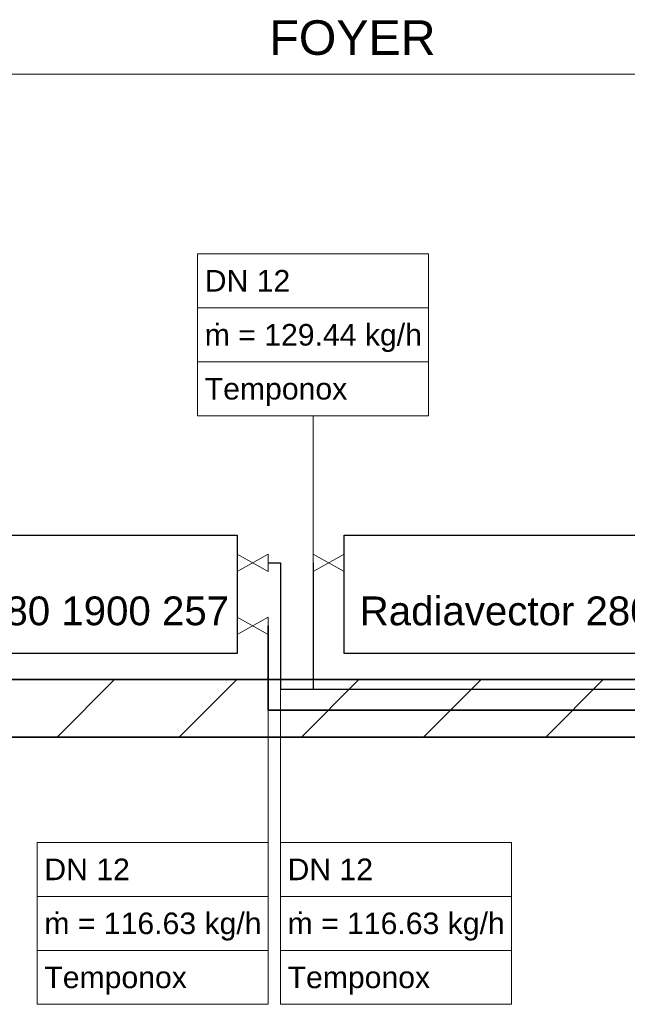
# Model space of a CAD drawing. Extents: x 635 to 1785, y -95 to 499.
# Tile 67 of 110: x 1050 to 1092, y 63 to 131. Entities that reach past the tile are written whole.
import ezdxf
from ezdxf.lldxf.tags import DXFTag

# ---------------------------------------------------------------- set-up
doc = ezdxf.new("R2010")
doc.units = 0
doc.layers.get('0').update_dxf_attribs({"lineweight": 35})
for name, color, linetype, lineweight, true_color in [('A_Wand_allgemein', 7, 'Continuous', 35, 0x585858), ('H_Ruecklauf', 5, 'Continuous', 35, 0x0000ff), ('H_Ruecklauf_Beschriftung', 5, 'Continuous', 18, 0x0000ff), ('H_Vorlauf', 1, 'Continuous', 25, 0xff0000), ('H_Vorlauf_Beschriftung', 1, 'Continuous', 18, 0xff0000), ('Heizkörper', 9, 'Continuous', 25, 0x808080), ('L_Klimageraet', 7, 'Continuous', 35, 0xababab)]:
    doc.layers.add(name, color=color, linetype=linetype, lineweight=lineweight, true_color=true_color)
doc.layers.add('Raumnummerierung', color=7, linetype='Continuous', lineweight=18)
doc.layers.add('Symbole', color=7, linetype='Continuous', lineweight=13)
doc.styles.get("Standard").update_dxf_attribs({"font": 'arial.ttf'})
tags = doc.linetypes.add('fein_strichliert', pattern=[4, 1, -2, 1]).pattern_tags.tags
tags[8:9] = [DXFTag(74, 4), DXFTag(75, 0), DXFTag(340, '0'), DXFTag(46, 0.0), DXFTag(50, 0.0), DXFTag(44, 0.0), DXFTag(45, 0.0)]
tags[6:7] = [DXFTag(74, 4), DXFTag(75, 0), DXFTag(340, '0'), DXFTag(46, 0.0), DXFTag(50, 0.0), DXFTag(44, 0.0), DXFTag(45, 0.0)]
tags[4:5] = [DXFTag(74, 4), DXFTag(75, 0), DXFTag(340, '0'), DXFTag(46, 0.0), DXFTag(50, 0.0), DXFTag(44, 0.0), DXFTag(45, 0.0)]

# ---------------------------------------------------------------- blocks, each defined once
blk = doc.blocks.new('Wand-A06HSUH6NL', base_point=(713.1815185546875, 81.41502380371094))
at = {"color": 0, "linetype": 'ByBlock', "lineweight": -2, "ltscale": 0.3499999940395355}
for p, q in [((713.1815214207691, 85.41502320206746), (1199.924018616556, 85.41502320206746)), ((713.1815214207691, 81.41502320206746), (1199.924018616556, 81.41502320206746))]:
    blk.add_line(p, q, dxfattribs=at)
at = {"color": 0, "lineweight": -2}
for p, q in [((1052.150447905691, 81.41502320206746), (1056.150447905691, 85.41502320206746)), ((1060.635729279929, 81.41502320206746), (1064.635729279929, 85.41502320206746)), ((1069.121010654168, 81.41502320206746), (1073.121010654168, 85.41502320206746)), ((1077.606292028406, 81.41502320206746), (1081.606292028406, 85.41502320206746)), ((1086.091573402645, 81.41502320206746), (1090.091573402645, 85.41502320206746))]:
    blk.add_line(p, q, dxfattribs=at)
blk = doc.blocks.new('Polygon-A06HSUIINL', base_point=(1072.100708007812, 87.21371459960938))
at = {"color": 0, "linetype": 'ByBlock', "lineweight": -2, "ltscale": 0.25}
for p, q in [((1072.100756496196, 95.44302338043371), (1106.497062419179, 95.44302338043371)), ((1072.100756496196, 87.21371408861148), (1072.100756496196, 95.44302338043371)), ((1106.497062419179, 95.44302338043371), (1106.497062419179, 87.21371408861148)), ((1106.497062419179, 87.21371408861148), (1072.100756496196, 87.21371408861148))]:
    blk.add_line(p, q, dxfattribs=at)
blk = doc.blocks.new('AutoCAD-Punkt-A06HSUIKNL', base_point=(1069.93359375, 93.522705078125))
at = {"color": 0, "lineweight": -2}
blk.add_line((1069.933534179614, 93.52270508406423), (1069.933534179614, 93.52270508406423), dxfattribs=at)
blk = doc.blocks.new('AutoCAD-Punkt-A06HSUIMNL', base_point=(1069.93359375, 93.522705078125))
at = {"color": 0, "lineweight": -2}
blk.add_line((1069.933534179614, 93.52270508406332), (1069.933534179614, 93.52270508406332), dxfattribs=at)
blk = doc.blocks.new('AutoCAD-Punkt-A06HSUIONL', base_point=(1072.100708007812, 93.522705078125))
at = {"color": 0, "lineweight": -2}
blk.add_line((1072.100756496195, 93.52270508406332), (1072.100756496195, 93.52270508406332), dxfattribs=at)
blk = doc.blocks.new('AutoCAD-Punkt-A06HSW2YNL', base_point=(1066.817993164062, 89.134033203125))
at = {"color": 0, "lineweight": -2}
blk.add_line((1066.817966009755, 89.13403238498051), (1066.817966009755, 89.13403238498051), dxfattribs=at)
blk = doc.blocks.new('AutoCAD-Punkt-A06HSW30NL', base_point=(1066.817993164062, 89.134033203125))
at = {"color": 0, "lineweight": -2}
blk.add_line((1066.817966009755, 89.13403238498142), (1066.817966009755, 89.13403238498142), dxfattribs=at)
blk = doc.blocks.new('AutoCAD-Punkt-A06HSW32NL', base_point=(1064.650756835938, 89.134033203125))
at = {"color": 0, "lineweight": -2}
blk.add_line((1064.650743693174, 89.13403238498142), (1064.650743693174, 89.13403238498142), dxfattribs=at)
blk = doc.blocks.new('Polygon-A06HSW34NL', base_point=(1030.25439453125, 87.21371459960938))
at = {"color": 0, "linetype": 'ByBlock', "lineweight": -2, "ltscale": 0.25}
for p, q in [((1030.254437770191, 95.44302338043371), (1064.650743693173, 95.44302338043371)), ((1030.254437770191, 87.21371408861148), (1030.254437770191, 95.44302338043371)), ((1064.650743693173, 95.44302338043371), (1064.650743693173, 87.21371408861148)), ((1064.650743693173, 87.21371408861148), (1030.254437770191, 87.21371408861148))]:
    blk.add_line(p, q, dxfattribs=at)
blk = doc.blocks.new('AutoCAD-Punkt-A06HSW36NL', base_point=(1066.817993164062, 93.522705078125))
at = {"color": 0, "lineweight": -2}
blk.add_line((1066.817966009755, 93.52270508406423), (1066.817966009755, 93.52270508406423), dxfattribs=at)
blk = doc.blocks.new('AutoCAD-Punkt-A06HSW38NL', base_point=(1066.817993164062, 93.522705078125))
at = {"color": 0, "lineweight": -2}
blk.add_line((1066.817966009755, 93.52270508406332), (1066.817966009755, 93.52270508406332), dxfattribs=at)
blk = doc.blocks.new('AutoCAD-Punkt-A06HSW3ANL', base_point=(1064.650756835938, 93.522705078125))
at = {"color": 0, "lineweight": -2}
blk.add_line((1064.650743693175, 93.52270508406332), (1064.650743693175, 93.52270508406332), dxfattribs=at)
blk = doc.blocks.new('Bauteilbeschriftung-A06HSW3SNL', base_point=(1050.766235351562, 62.84323120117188))
at = {"color": 0, "linetype": 'ByBlock', "lineweight": -2, "ltscale": 0.1800000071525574}
blk.add_line((1066.817966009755, 74.09322948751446), (1066.817966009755, 83.27431774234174), dxfattribs=at)
at = {"color": 0, "lineweight": -2}
for p, q in [((1050.766216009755, 74.09322948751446), (1066.817966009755, 74.09322948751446)), ((1050.766216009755, 62.84322948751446), (1050.766216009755, 74.09322948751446)), ((1066.817966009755, 74.09322948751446), (1066.817966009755, 62.84322948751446)), ((1050.766216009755, 70.34322948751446), (1066.817966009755, 70.34322948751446)), ((1050.766216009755, 66.59322948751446), (1066.817966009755, 66.59322948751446)), ((1066.817966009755, 62.84322948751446), (1050.766216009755, 62.84322948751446))]:
    blk.add_line(p, q, dxfattribs=at)
at = {"color": 0, "linetype": 'ByBlock', "lineweight": -2, "ltscale": 0.1800000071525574, "char_height": 1.5, "attachment_point": 1}
for s, insert in [('{\\fArial;DN 12}', (1051.266216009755, 72.96822948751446)), ('{\\fArial;ṁ = 116.63 kg/h}', (1051.266216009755, 69.21822948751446)), ('{\\fArial;Temponox}', (1051.266216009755, 65.46822948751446))]:
    blk.add_mtext(s, dxfattribs=dict(at, insert=insert))
blk = doc.blocks.new('Bauteilbeschriftung-A06HSW3UNL', base_point=(1067.6611328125, 62.84323120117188))
at = {"color": 0, "linetype": 'ByBlock', "lineweight": -2, "ltscale": 0.1800000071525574}
blk.add_line((1067.661192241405, 68.46822948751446), (1067.661192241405, 84.71458596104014), dxfattribs=at)
at = {"color": 0, "lineweight": -2}
for p, q in [((1067.661192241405, 74.09322948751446), (1083.712942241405, 74.09322948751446)), ((1067.661192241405, 62.84322948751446), (1067.661192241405, 74.09322948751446)), ((1083.712942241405, 74.09322948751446), (1083.712942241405, 62.84322948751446)), ((1067.661192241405, 70.34322948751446), (1083.712942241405, 70.34322948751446)), ((1067.661192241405, 66.59322948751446), (1083.712942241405, 66.59322948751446)), ((1083.712942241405, 62.84322948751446), (1067.661192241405, 62.84322948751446))]:
    blk.add_line(p, q, dxfattribs=at)
at = {"color": 0, "linetype": 'ByBlock', "lineweight": -2, "ltscale": 0.1800000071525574, "char_height": 1.5, "attachment_point": 1}
for s, insert in [('{\\fArial;DN 12}', (1068.161192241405, 72.96822948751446)), ('{\\fArial;ṁ = 116.63 kg/h}', (1068.161192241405, 69.21822948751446)), ('{\\fArial;Temponox}', (1068.161192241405, 65.46822948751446))]:
    blk.add_mtext(s, dxfattribs=dict(at, insert=insert))
blk = doc.blocks.new('Bauteilbeschriftung-A06HSW3WNL', base_point=(1061.90771484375, 92.9254379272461))
at = {"color": 0, "lineweight": -2}
for p, q in [((1061.907659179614, 114.9873784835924), (1077.959409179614, 114.9873784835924)), ((1061.907659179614, 103.7373784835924), (1061.907659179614, 114.9873784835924)), ((1077.959409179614, 114.9873784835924), (1077.959409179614, 103.7373784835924)), ((1061.907659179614, 111.2373784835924), (1077.959409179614, 111.2373784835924)), ((1061.907659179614, 107.4873784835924), (1077.959409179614, 107.4873784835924)), ((1077.959409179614, 103.7373784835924), (1061.907659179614, 103.7373784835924))]:
    blk.add_line(p, q, dxfattribs=at)
at = {"color": 0, "linetype": 'ByBlock', "lineweight": -2, "ltscale": 0.1800000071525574}
blk.add_line((1069.933534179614, 103.7373784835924), (1069.933534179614, 92.92544025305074), dxfattribs=at)
at = {"color": 0, "linetype": 'ByBlock', "lineweight": -2, "ltscale": 0.1800000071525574, "char_height": 1.5, "attachment_point": 1}
for s, insert in [('{\\fArial;DN 12}', (1062.407659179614, 113.8623784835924)), ('{\\fArial;ṁ = 129.44 kg/h}', (1062.407659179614, 110.1123784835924)), ('{\\fArial;Temponox}', (1062.407659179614, 106.3623784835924))]:
    blk.add_mtext(s, dxfattribs=dict(at, insert=insert))

msp = doc.modelspace()

# ---------------------------------------------------------------- linework, layer by layer
at = {"layer": 'H_Ruecklauf', "linetype": 'fein_strichliert', "ltscale": 0.3499999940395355}
for p, q in [((1066.817966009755, 83.27431774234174), (1066.817966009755, 89.13403238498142)), ((1125.762058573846, 83.27431774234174), (1066.817966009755, 83.27431774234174))]:
    msp.add_line(p, q, dxfattribs=at)
at = {"layer": 'H_Vorlauf', "ltscale": 0.25}
for p, q in [((1066.817966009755, 93.52270508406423), (1067.661192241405, 93.52270508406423)), ((1067.661192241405, 93.52270508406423), (1067.661192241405, 84.71458596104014)), ((1069.933534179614, 93.52270508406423), (1069.933534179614, 84.71458596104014)), ((1122.762058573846, 84.71458596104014), (1067.661192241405, 84.71458596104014))]:
    msp.add_line(p, q, dxfattribs=at)
at = {"layer": 'Raumnummerierung', "ltscale": 0.1800000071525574}
msp.add_line((1029.208774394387, 127.4750504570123), (1109.381689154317, 127.4750504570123), dxfattribs=at)
at = {"layer": 'Symbole', "color": 7, "linetype": 'Continuous', "ltscale": 0.007930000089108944}
for p, q in [((1066.817966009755, 92.92544025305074), (1064.650743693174, 94.1199699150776)), ((1064.650743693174, 94.1199699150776), (1064.650743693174, 94.1199699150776)), ((1064.650743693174, 94.1199699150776), (1066.817966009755, 92.92544025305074)), ((1064.650743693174, 92.92544025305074), (1066.817966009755, 94.1199699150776)), ((1066.817966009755, 94.1199699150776), (1064.650743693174, 92.92544025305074)), ((1064.650743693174, 94.1199699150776), (1064.650743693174, 92.92544025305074)), ((1064.650743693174, 92.92544025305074), (1064.650743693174, 94.1199699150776)), ((1064.650743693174, 94.1199699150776), (1064.650743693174, 94.1199699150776)), ((1066.817966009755, 94.1199699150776), (1066.817966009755, 92.92544025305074)), ((1066.817966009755, 92.92544025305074), (1066.817966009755, 94.1199699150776)), ((1066.817966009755, 94.1199699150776), (1066.817966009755, 94.1199699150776)), ((1066.817966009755, 94.1199699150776), (1066.817966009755, 94.1199699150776)), ((1069.933534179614, 94.1199699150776), (1069.933534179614, 92.92544025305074)), ((1069.933534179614, 92.92544025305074), (1069.933534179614, 94.1199699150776)), ((1069.933534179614, 94.1199699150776), (1069.933534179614, 94.1199699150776)), ((1069.933534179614, 92.92544025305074), (1072.100756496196, 94.1199699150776)), ((1072.100756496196, 94.1199699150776), (1069.933534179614, 92.92544025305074)), ((1072.100756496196, 92.92544025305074), (1069.933534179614, 94.1199699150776)), ((1069.933534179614, 94.1199699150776), (1069.933534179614, 94.1199699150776)), ((1069.933534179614, 94.1199699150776), (1072.100756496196, 92.92544025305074)), ((1072.100756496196, 94.1199699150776), (1072.100756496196, 94.1199699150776)), ((1072.100756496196, 94.1199699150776), (1072.100756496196, 92.92544025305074)), ((1072.100756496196, 92.92544025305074), (1072.100756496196, 94.1199699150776)), ((1072.100756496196, 94.1199699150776), (1072.100756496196, 94.1199699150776)), ((1064.650743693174, 92.92544025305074), (1064.650743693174, 92.92544025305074)), ((1064.650743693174, 92.92544025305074), (1064.650743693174, 92.92544025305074)), ((1066.817966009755, 92.92544025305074), (1066.817966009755, 92.92544025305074)), ((1066.817966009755, 92.92544025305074), (1066.817966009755, 92.92544025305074)), ((1069.933534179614, 92.92544025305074), (1069.933534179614, 92.92544025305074)), ((1069.933534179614, 92.92544025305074), (1069.933534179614, 92.92544025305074)), ((1072.100756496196, 92.92544025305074), (1072.100756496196, 92.92544025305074)), ((1072.100756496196, 92.92544025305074), (1072.100756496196, 92.92544025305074)), ((1064.650743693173, 88.53676755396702), (1064.650743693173, 89.731297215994)), ((1064.650743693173, 89.731297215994), (1064.650743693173, 89.731297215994)), ((1064.650743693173, 89.731297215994), (1064.650743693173, 88.53676755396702)), ((1066.817966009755, 89.731297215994), (1064.650743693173, 88.53676755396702)), ((1064.650743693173, 88.53676755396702), (1066.817966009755, 89.731297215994)), ((1064.650743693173, 89.731297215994), (1066.817966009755, 88.53676755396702)), ((1066.817966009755, 88.53676755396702), (1064.650743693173, 89.731297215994)), ((1064.650743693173, 89.731297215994), (1064.650743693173, 89.731297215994)), ((1066.817966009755, 88.53676755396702), (1066.817966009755, 89.731297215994)), ((1066.817966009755, 89.731297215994), (1066.817966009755, 89.731297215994)), ((1066.817966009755, 89.731297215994), (1066.817966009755, 88.53676755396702)), ((1066.817966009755, 89.731297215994), (1066.817966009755, 89.731297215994)), ((1064.650743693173, 88.53676755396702), (1064.650743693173, 88.53676755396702)), ((1064.650743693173, 88.53676755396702), (1064.650743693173, 88.53676755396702)), ((1066.817966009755, 88.53676755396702), (1066.817966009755, 88.53676755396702)), ((1066.817966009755, 88.53676755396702), (1066.817966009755, 88.53676755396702))]:
    msp.add_line(p, q, dxfattribs=at)

# ---------------------------------------------------------------- block references
at = {"layer": 'A_Wand_allgemein', "ltscale": 0.3499999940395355}
msp.add_blockref('Wand-A06HSUH6NL', (713.1815185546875, 81.41502380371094), dxfattribs=at)
at = {"layer": 'H_Ruecklauf_Beschriftung', "ltscale": 0.1800000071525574}
msp.add_blockref('Bauteilbeschriftung-A06HSW3SNL', (1050.766235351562, 62.84323120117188), dxfattribs=at)
at = {"layer": 'H_Vorlauf_Beschriftung', "ltscale": 0.1800000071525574}
for name, p in [('Bauteilbeschriftung-A06HSW3WNL', (1061.90771484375, 92.9254379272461)), ('Bauteilbeschriftung-A06HSW3UNL', (1067.6611328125, 62.84323120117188))]:
    msp.add_blockref(name, p, dxfattribs=at)
at = {"layer": 'Heizkörper', "ltscale": 0.25}
for name, p in [('Polygon-A06HSW34NL', (1030.25439453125, 87.21371459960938)), ('Polygon-A06HSUIINL', (1072.100708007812, 87.21371459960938))]:
    msp.add_blockref(name, p, dxfattribs=at)
at = {"layer": 'Symbole', "color": 7, "linetype": 'Continuous', "ltscale": 0.01950000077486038}
for name, p in [('AutoCAD-Punkt-A06HSW3ANL', (1064.650756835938, 93.522705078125)), ('AutoCAD-Punkt-A06HSW38NL', (1066.817993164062, 93.522705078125)), ('AutoCAD-Punkt-A06HSUIMNL', (1069.93359375, 93.522705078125)), ('AutoCAD-Punkt-A06HSUIONL', (1072.100708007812, 93.522705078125)), ('AutoCAD-Punkt-A06HSW32NL', (1064.650756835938, 89.134033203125)), ('AutoCAD-Punkt-A06HSW30NL', (1066.817993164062, 89.134033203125))]:
    msp.add_blockref(name, p, dxfattribs=at)
at = {"layer": 'Symbole', "color": 7, "linetype": 'Continuous', "ltscale": 0.0325}
for name, p in [('AutoCAD-Punkt-A06HSW36NL', (1066.817993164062, 93.522705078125)), ('AutoCAD-Punkt-A06HSUIKNL', (1069.93359375, 93.522705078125)), ('AutoCAD-Punkt-A06HSW2YNL', (1066.817993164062, 89.134033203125))]:
    msp.add_blockref(name, p, dxfattribs=at)

# ---------------------------------------------------------------- texts
at = {"layer": 'L_Klimageraet', "color": 7, "ltscale": 0.3499999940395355, "attachment_point": 1}
for s, insert, char_height in [('{\\fArial;FOYER}', (1066.893748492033, 131.2113658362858), 2.4), ('{\\fArial;Radiavector 280 1900 257}', (1031.326955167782, 91.17872549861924), 2), ('{\\fArial;Radiavector 280 1900 257}', (1073.173273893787, 91.17872549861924), 2)]:
    msp.add_mtext(s, dxfattribs=dict(at, insert=insert, char_height=char_height))

doc.saveas('drawing.dxf')
